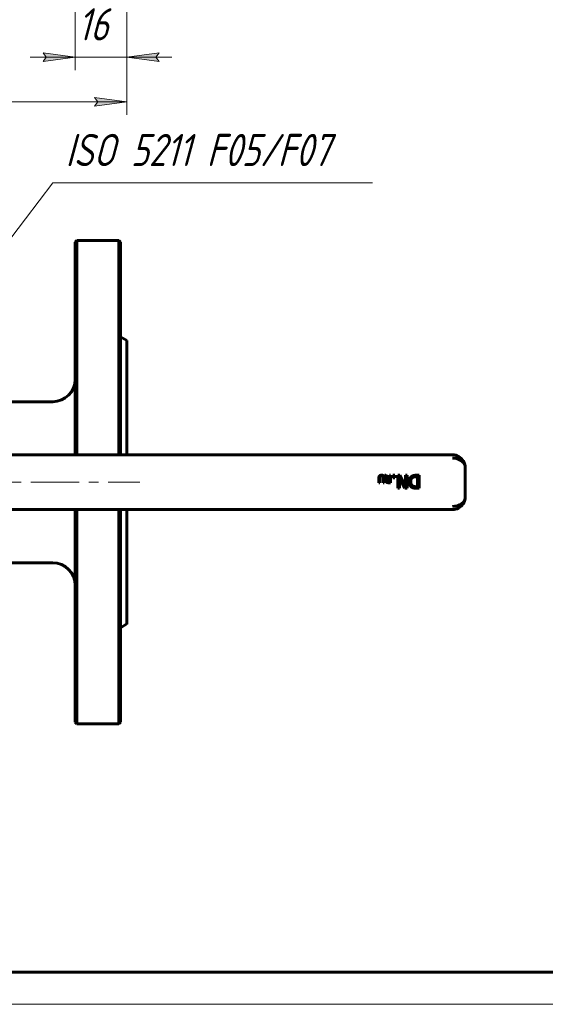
# Model space of a CAD drawing. Header units: millimetres. Extents: x 0 to 431, y 0 to 297.
# Tile 3 of 5: x 134 to 216, y 0 to 153. Entities that reach past the tile are written whole.
import ezdxf

# ---------------------------------------------------------------- set-up
doc = ezdxf.new("R2010")
doc.units = ezdxf.units.MM
for name, pattern in [('K5LT_AXLED', [12, 7.5, -1.5, 1.5, -1.5]), ('K5LT_BASIC', [0]), ('K5LT_THIN', [0])]:
    doc.linetypes.add(name, pattern=pattern)
doc.layers.add('Системный слой', color=7, linetype='Continuous')
doc.layers.add('Системный слой (1)', color=251, linetype='Continuous', true_color=0x6c6c6c)
doc.styles.add('KDIMTEXTSTYLE', font='txt', dxfattribs={"width": 0.96, "oblique": 15, "height": 5})
doc.styles.add('KTEXTSTYLE', font='txt', dxfattribs={"width": 0.96, "height": 5})
doc.dimstyles.new('KDIMSTYLE (0.50)', dxfattribs={"dimtxt": 5, "dimasz": 1, "dimexe": 2, "dimexo": 0, "dimgap": 1, "dimtad": 1, "dimlfac": 2, "dimtxsty": 'KDIMTEXTSTYLE', "dimsah": 1, "dimcen": 0, "dimdle": 1, "dimadec": 0, "dimazin": 0, "dimtfac": 0.667, "dimtmove": 0, "dimatfit": 3, "dimfxl": 1, "dimtvp": 1, "dimtolj": 1, "dimtzin": 0, "dimarcsym": 0})

# ---------------------------------------------------------------- blocks, each defined once
blk = doc.blocks.new('D0')
at = {"layer": 'Системный слой (1)'}
for points in [[(45.64, 139.41), (45.14, 140.07), (45.64, 140.73), (40.64, 140.07)], [(145.64, 139.41), (150.64, 140.07), (145.64, 140.73), (146.14, 140.07)]]:
    blk.add_hatch(color=7, dxfattribs=at).paths.add_polyline_path(points)
at = {"layer": 'Системный слой (1)', "color": 7, "linetype": 'K5LT_THIN', "lineweight": 18, "true_color": 0xffffff}
for p, q in [((40.64, 173.16), (40.64, 138.07)), ((150.64, 173.16), (150.64, 138.07)), ((40.64, 140.07), (45.64, 140.73)), ((45.64, 140.73), (45.14, 140.07)), ((146.14, 140.07), (145.64, 140.73)), ((145.64, 140.73), (150.64, 140.07)), ((45.64, 139.41), (40.64, 140.07)), ((40.64, 140.07), (150.64, 140.07)), ((45.14, 140.07), (45.64, 139.41)), ((150.64, 140.07), (145.64, 139.41)), ((145.64, 139.41), (146.14, 140.07))]:
    blk.add_line(p, q, dxfattribs=at)
blk.add_wipeout([(89.97, 141.07), (89.97, 148.45), (100.86, 148.45), (100.86, 141.07)]).dxf.layer = 'Системный слой (1)'
at = {"layer": 'Системный слой (1)', "color": 7, "insert": (89.97, 147.66), "char_height": 5, "attachment_point": 1, "style": 'KTEXTSTYLE'}
blk.add_mtext('\\fArial|b0|c204|p34;\\H5.0;\\W1.000;\\Q15;\\fGOST Type AU|b0|i0|c204|p34;\\Q15;\\W0.960;220', dxfattribs=at)
blk = doc.blocks.new('KDIMARROW_01')
at = {"layer": 'Системный слой'}
blk.add_hatch(color=0, dxfattribs=at).paths.add_polyline_path([(-5, -0.66), (0, 0), (-5, 0.66), (-4.5, 0)])
at = {"layer": 'Системный слой', "color": 0, "linetype": 'K5LT_THIN', "lineweight": 18}
for p, q in [((-4.5, 0), (-5, 0.66)), ((-5, 0.66), (0, 0)), ((0, 0), (-5, -0.66)), ((-5, -0.66), (-4.5, 0))]:
    blk.add_line(p, q, dxfattribs=at)
at = {"layer": 'Системный слой (1)', "color": 0, "linetype": 'K5LT_THIN', "lineweight": 18}
blk.add_line((293.99, 195.16), (293.49, 195.16), dxfattribs=at)
blk = doc.blocks.new('D1')
at = {"layer": 'Системный слой (1)', "color": 7, "linetype": 'K5LT_THIN', "lineweight": 18, "true_color": 0xffffff}
for p, q in [((142.64, 147.02), (135.64, 147.02)), ((137.64, 147.68), (138.14, 147.02)), ((138.14, 147.02), (137.64, 146.36)), ((137.64, 146.36), (142.64, 147.02)), ((142.64, 147.02), (150.64, 147.02)), ((150.64, 147.02), (155.64, 146.36)), ((150.64, 147.02), (157.64, 147.02)), ((155.14, 147.02), (155.64, 147.68)), ((155.64, 146.36), (155.14, 147.02))]:
    blk.add_line(p, q, dxfattribs=at)
blk.add_wipeout([(143.02, 148.02), (143.02, 155.4), (149.97, 155.4), (149.97, 148.02)]).dxf.layer = 'Системный слой (1)'
at = {"layer": 'Системный слой (1)'}
for points in [[(142.64, 147.02), (137.64, 147.68), (138.14, 147.02), (137.64, 146.36)], [(155.14, 147.02), (155.64, 147.68), (150.64, 147.02), (155.64, 146.36)]]:
    blk.add_hatch(color=7, dxfattribs=at).paths.add_polyline_path(points)
at = {"layer": 'Системный слой (1)', "color": 7, "linetype": 'K5LT_THIN', "lineweight": 18, "true_color": 0xffffff}
for p, q in [((150.64, 173.16), (150.64, 145.02)), ((142.64, 157.91), (142.64, 145.02)), ((142.64, 147.02), (137.64, 147.68)), ((155.64, 147.68), (150.64, 147.02))]:
    blk.add_line(p, q, dxfattribs=at)
at = {"layer": 'Системный слой (1)', "color": 7, "insert": (143.02, 154.61), "char_height": 5, "attachment_point": 1, "style": 'KTEXTSTYLE'}
blk.add_mtext('\\fArial|b0|c204|p34;\\H5.0;\\W1.000;\\Q15;\\fGOST Type AU|b0|i0|c204|p34;\\Q15;\\W0.960;16', dxfattribs=at)
blk = doc.blocks.new('U25')
at = {"layer": 'Системный слой (1)', "color": 143, "linetype": 'K5LT_BASIC', "lineweight": 60, "true_color": 0x33acca}
for p, q in [((149.39, 118.53), (149.39, 85.28)), ((149.39, 76.78), (149.39, 43.53))]:
    blk.add_line(p, q, dxfattribs=at)
blk = doc.blocks.new('U27')
at = {"layer": 'Системный слой (1)', "color": 143, "linetype": 'K5LT_BASIC', "lineweight": 60, "true_color": 0x33acca}
for p, q in [((149.64, 85.28), (149.64, 118.28)), ((149.64, 43.78), (149.64, 76.78))]:
    blk.add_line(p, q, dxfattribs=at)
blk = doc.blocks.new('U29')
at = {"layer": 'Системный слой (1)', "color": 143, "linetype": 'K5LT_BASIC', "lineweight": 60, "true_color": 0x33acca}
for p, q in [((150.64, 103.03), (150.64, 85.28)), ((150.64, 76.78), (150.64, 59.03))]:
    blk.add_line(p, q, dxfattribs=at)
blk = doc.blocks.new('U34')
at = {"layer": 'Системный слой (1)', "color": 143, "linetype": 'K5LT_BASIC', "lineweight": 60, "true_color": 0x33acca}
for p, q in [((142.64, 118.28), (142.64, 85.28)), ((142.64, 76.78), (142.64, 43.78))]:
    blk.add_line(p, q, dxfattribs=at)
blk = doc.blocks.new('U35')
at = {"layer": 'Системный слой (1)', "color": 143, "linetype": 'K5LT_BASIC', "lineweight": 60, "true_color": 0x33acca}
for p, q in [((142.89, 85.28), (142.89, 118.53)), ((142.89, 43.53), (142.89, 76.78))]:
    blk.add_line(p, q, dxfattribs=at)
blk = doc.blocks.new('U43')
at = {"layer": 'Системный слой (1)'}
blk.add_hatch(color=7, dxfattribs=at).paths.add_polyline_path([(111.92, 91.66), (115.47, 95.25), (114.64, 95.25), (114.42, 96.04)])
at = {"layer": 'Системный слой (1)', "color": 7, "linetype": 'K5LT_THIN', "lineweight": 18, "true_color": 0xffffff}
for p, q in [((139.14, 127.51), (111.92, 91.66)), ((139.14, 127.51), (188.75, 127.51)), ((111.92, 91.66), (114.42, 96.04)), ((115.47, 95.25), (111.92, 91.66)), ((114.42, 96.04), (114.64, 95.25)), ((114.64, 95.25), (115.47, 95.25))]:
    blk.add_line(p, q, dxfattribs=at)
at = {"layer": 'Системный слой (1)', "color": 7, "insert": (141.14, 135.1), "char_height": 5, "attachment_point": 1, "style": 'KTEXTSTYLE'}
blk.add_mtext('\\fArial|b0|c204|p34;\\H5.0;\\W1.000;\\Q15;\\fGOST Type AU|b0|i0|c204|p34;\\Q15;\\W0.960;ISO 5211 F05/F07', dxfattribs=at)
blk = doc.blocks.new('U44')
at = {"color": 143, "linetype": 'K5LT_BASIC', "lineweight": 60, "true_color": 0x33acca}
blk.add_line((415, 5), (20, 5), dxfattribs=at)
at = {"color": 7, "linetype": 'K5LT_THIN', "lineweight": 18, "true_color": 0xffffff}
blk.add_line((420, 0), (0, 0), dxfattribs=at)

msp = doc.modelspace()

# ---------------------------------------------------------------- linework, layer by layer
at = {"layer": 'Системный слой (1)', "color": 143, "linetype": 'K5LT_BASIC', "lineweight": 60, "true_color": 0x33acca}
for p, q in [((142.6379, 118.2816), (142.8879, 118.5316)), ((142.8879, 118.5316), (149.3879, 118.5316)), ((149.6379, 118.2816), (149.3879, 118.5316)), ((150.6379, 103.0316), (149.6379, 103.609)), ((129.2379, 93.5316), (139.1379, 93.5316)), ((134.8997, 85.2816), (126.4536, 85.2816)), ((135.6497, 85.2816), (134.8997, 85.2816)), ((201.1388, 85.2816), (135.6497, 85.2816)), ((203.1388, 78.7816), (203.1388, 83.2816)), ((189.7269, 80.9619), (189.7269, 81.6795)), ((189.8797, 81.6832), (189.8797, 80.9619)), ((190.4063, 80.9619), (190.4063, 81.6795)), ((190.5591, 81.6795), (190.5591, 80.9619)), ((191.0456, 81.6115), (190.6365, 82.1119)), ((190.6365, 82.1119), (190.835, 82.1119)), ((190.835, 82.1119), (191.1984, 81.6544)), ((191.1984, 81.6544), (191.3736, 81.6544)), ((191.2217, 81.0943), (191.3736, 81.0943)), ((191.3736, 81.5267), (191.2394, 81.5267)), ((191.3736, 81.6544), (191.3736, 82.1119)), ((191.3736, 82.1119), (191.5264, 82.1119)), ((191.3736, 81.0943), (191.3736, 81.5267)), ((191.5264, 82.1119), (191.5264, 80.9619)), ((191.9006, 82.1119), (192.2215, 82.1119)), ((191.9006, 81.7294), (191.9006, 82.1119)), ((192.2215, 81.7294), (191.9006, 81.7294)), ((192.2215, 82.1119), (192.2215, 81.7294)), ((192.6786, 80.1119), (192.6786, 82.1119)), ((192.6786, 82.1119), (192.9768, 82.1119)), ((192.9266, 81.6954), (192.9266, 80.1119)), ((193.7321, 80.1119), (192.9266, 81.6954)), ((192.9768, 82.1119), (193.8617, 80.3875)), ((193.8617, 82.1119), (194.1097, 82.1119)), ((193.8617, 80.3875), (193.8617, 82.1119)), ((194.1097, 82.1119), (194.1097, 80.1119)), ((195.7094, 81.8818), (195.5068, 81.8818)), ((195.5149, 82.1119), (195.9752, 82.1119)), ((195.7094, 80.3421), (195.7094, 81.8818)), ((195.9752, 82.1119), (195.9752, 80.1119)), ((189.8797, 80.9619), (189.7269, 80.9619)), ((190.5591, 80.9619), (190.4063, 80.9619)), ((191.5264, 80.9619), (191.2301, 80.9619)), ((192.9266, 80.1119), (192.6786, 80.1119)), ((194.1097, 80.1119), (193.7321, 80.1119)), ((195.5068, 80.3421), (195.7094, 80.3421)), ((195.9752, 80.1119), (195.5198, 80.1119)), ((126.4536, 76.7816), (134.8997, 76.7816)), ((134.8997, 76.7816), (135.6497, 76.7816)), ((135.6497, 76.7816), (201.1388, 76.7816)), ((129.2379, 68.5316), (139.1379, 68.5316)), ((150.6379, 59.0316), (149.6379, 58.4543)), ((142.6379, 43.7816), (142.8879, 43.5316)), ((142.8879, 43.5316), (149.3879, 43.5316)), ((149.6379, 43.7816), (149.3879, 43.5316))]:
    msp.add_line(p, q, dxfattribs=at)
at = {"layer": 'Системный слой (1)', "color": 30, "linetype": 'K5LT_AXLED', "lineweight": 18, "true_color": 0xff8000}
msp.add_line((123.7379, 81.0316), (152.6379, 81.0316), dxfattribs=at)
at = {"layer": 'Системный слой (1)', "color": 143, "linetype": 'K5LT_BASIC', "lineweight": 60, "true_color": 0x33acca}
for centre, radius, start, end in [((139.1379, 97.0316), 3.5, 270, 0), ((201.1388, 83.2816), 2, 30.619869, 90), ((201.1388, 78.7816), 2, 270, 327.202045), ((139.1379, 65.0316), 3.5, 0, 90)]:
    msp.add_arc(centre, radius, start, end, dxfattribs=at)
for centre, major_axis, start_param, end_param in [((201.1388, 83.2816), (-2, 0), 3.14159265, 4.71238898), ((201.1388, 78.7816), (2, 0), 4.71238898, 6.28318531)]:
    msp.add_ellipse(centre, major_axis=major_axis, ratio=0.75, start_param=start_param, end_param=end_param, dxfattribs=at)
for points, knots in [([(202.8192, 84.3647), (202.8318, 84.3451), (202.844, 84.3253), (202.8819, 84.2613), (202.9061, 84.2167), (202.9637, 84.1003), (202.9944, 84.0278), (203.0231, 83.9478), (203.0255, 83.9411), (203.0323, 83.9214), (203.0367, 83.9084), (203.0422, 83.8913), (203.0436, 83.887), (203.0463, 83.8786), (203.0476, 83.8744), (203.0502, 83.866), (203.0514, 83.8619), (203.0552, 83.8496), (203.0576, 83.8414), (203.0647, 83.8168), (203.0692, 83.8004), (203.0821, 83.7512), (203.0898, 83.7185), (203.1104, 83.6201), (203.1207, 83.5545), (203.1351, 83.4197), (203.1388, 83.3505), (203.1388, 83.2816)], [0.2656492, 0.2656492, 0.2656492, 0.2656492, 1.59389521, 1.59389521, 4.51603643, 4.51603643, 9.11603643, 9.11603643, 9.54018163, 9.54018163, 10.35019794, 10.35019794, 10.61396977, 10.61396977, 10.87774161, 10.87774161, 11.13339813, 11.13339813, 11.64471117, 11.64471117, 12.66327953, 12.66327953, 14.69230081, 14.69230081, 18.73411232, 18.73411232, 23, 23, 23, 23]), ([(202.8591, 84.2998), (202.8717, 84.2784), (202.8838, 84.2568), (202.919, 84.1916), (202.9408, 84.1476), (202.9654, 84.0928), (202.9699, 84.0826), (202.9785, 84.0626), (202.9827, 84.0527), (202.9904, 84.0339), (202.994, 84.025), (203.0008, 84.0079), (203.0039, 83.9997), (203.0099, 83.9841), (203.0127, 83.9766), (203.0179, 83.9624), (203.0203, 83.9556), (203.0249, 83.9426), (203.0271, 83.9364), (203.0312, 83.9246), (203.0331, 83.919), (203.0367, 83.9083), (203.0384, 83.9031), (203.0417, 83.8929), (203.0433, 83.8878), (203.0463, 83.8785), (203.0476, 83.8744), (203.0501, 83.8661), (203.0514, 83.862), (203.0552, 83.8495), (203.0576, 83.8412), (203.0648, 83.8163), (203.0694, 83.7997), (203.0824, 83.75), (203.0902, 83.7167), (203.1109, 83.6171), (203.1213, 83.5507), (203.1353, 83.4165), (203.1388, 83.3489), (203.1388, 83.2816)], [0.30339649, 0.30339649, 0.30339649, 0.30339649, 1.82037896, 1.82037896, 4.85434388, 4.85434388, 5.54971878, 5.54971878, 6.21508116, 6.21508116, 6.81995605, 6.81995605, 7.36984231, 7.36984231, 7.86973892, 7.86973892, 8.32419037, 8.32419037, 8.73732806, 8.73732806, 9.11290778, 9.11290778, 9.45434388, 9.45434388, 9.79577999, 9.79577999, 10.06858593, 10.06858593, 10.34572251, 10.34572251, 10.89566504, 10.89566504, 11.99555008, 11.99555008, 14.18665884, 14.18665884, 18.55155355, 18.55155355, 23, 23, 23, 23]), ([(202.8193, 77.6987), (202.8319, 77.7184), (202.8441, 77.7382), (202.8821, 77.8023), (202.9064, 77.847), (202.964, 77.9635), (202.9947, 78.036), (203.0232, 78.1157), (203.0255, 78.1222), (203.0323, 78.1417), (203.0366, 78.1547), (203.0422, 78.172), (203.0436, 78.1762), (203.0463, 78.1847), (203.0476, 78.1889), (203.0502, 78.1972), (203.0514, 78.2013), (203.0552, 78.2137), (203.0576, 78.2219), (203.0647, 78.2465), (203.0692, 78.2629), (203.0821, 78.312), (203.0898, 78.3448), (203.1104, 78.4431), (203.1207, 78.5087), (203.1351, 78.6436), (203.1388, 78.7128), (203.1388, 78.7816)], [0.26619883, 0.26619883, 0.26619883, 0.26619883, 1.59719298, 1.59719298, 4.5253801, 4.5253801, 9.1253801, 9.1253801, 9.53215834, 9.53215834, 10.34836394, 10.34836394, 10.61217485, 10.61217485, 10.87598576, 10.87598576, 11.13168016, 11.13168016, 11.64306895, 11.64306895, 12.66178823, 12.66178823, 14.69111011, 14.69111011, 18.73352044, 18.73352044, 23, 23, 23, 23])]:
    msp.add_open_spline(points, degree=3, knots=knots, dxfattribs=at)
for points in [[(189.7269, 81.6795), (189.7269, 81.7997), (189.7754, 81.9712), (189.8369, 82.0299)], [(189.8369, 82.0299), (189.8918, 82.084), (190.0372, 82.1362), (190.1435, 82.1362)], [(189.9291, 81.9116), (189.9002, 81.8678), (189.8797, 81.7606), (189.8797, 81.6832)], [(190.1435, 82.0057), (190.0717, 82.0057), (189.9599, 81.9582), (189.9291, 81.9116)], [(190.1435, 82.1362), (190.245, 82.1362), (190.396, 82.083), (190.4491, 82.0299)], [(190.3569, 81.9116), (190.3261, 81.9582), (190.2199, 82.0057), (190.1435, 82.0057)], [(190.4063, 81.6795), (190.4063, 81.7597), (190.3858, 81.8678), (190.3569, 81.9116)], [(190.4491, 82.0299), (190.5097, 81.9703), (190.5591, 81.8025), (190.5591, 81.6795)], [(190.807, 81.2741), (190.807, 81.3999), (190.9356, 81.5705), (191.0456, 81.6115)], [(190.9375, 81.0225), (190.8769, 81.0616), (190.807, 81.1837), (190.807, 81.2741)], [(191.2301, 80.9619), (191.1313, 80.9619), (190.998, 80.9834), (190.9375, 81.0225)], [(191.0316, 81.467), (190.998, 81.4353), (190.9664, 81.3459), (190.9664, 81.2862)], [(190.9664, 81.2862), (190.9664, 81.2359), (191.0018, 81.1586), (191.039, 81.1334)], [(191.2394, 81.5267), (191.1732, 81.5267), (191.0679, 81.5034), (191.0316, 81.467)], [(191.039, 81.1334), (191.0717, 81.112), (191.1583, 81.0943), (191.2217, 81.0943)], [(194.3982, 81.1135), (194.3982, 81.3875), (194.6202, 81.8283), (194.8066, 81.9515)], [(194.8034, 80.2708), (194.6105, 80.3988), (194.3982, 80.8218), (194.3982, 81.1135)], [(194.9541, 81.7489), (194.8147, 81.6549), (194.6754, 81.3437), (194.6754, 81.1103)], [(194.6754, 81.1103), (194.6754, 80.8802), (194.8277, 80.5544), (194.9784, 80.462)], [(194.8066, 81.9515), (194.959, 82.0471), (195.2718, 82.1119), (195.5149, 82.1119)], [(195.5068, 81.8818), (195.3301, 81.8818), (195.0627, 81.8251), (194.9541, 81.7489)], [(195.5198, 80.1119), (195.2378, 80.1119), (194.9168, 80.1962), (194.8034, 80.2708)], [(194.9784, 80.462), (195.0854, 80.3988), (195.3269, 80.3421), (195.5068, 80.3421)]]:
    msp.add_open_spline(points, degree=2, dxfattribs=at)

# ---------------------------------------------------------------- block references
at = {"layer": 'Системный слой (1)'}
for name in ['U43', 'U34', 'U35', 'U25', 'U27', 'U29']:
    msp.add_blockref(name, (0, 0), dxfattribs=at)

# ---------------------------------------------------------------- dimensions: what is measured, and where the dimension line sits
at = {"layer": 'Системный слой (1)', "color": 7}
dim = msp.add_linear_dim(base=(40.6379, 140.0679), p1=(150.6379, 173.1592), p2=(40.6379, 173.1592), dimstyle='KDIMSTYLE (0.50)', override={"dimexo": 0, "dimpost": '\\fGOST Type AU|b0|c204|p34;\\H5.0;\\W0.960;\\Q15;<>', "dimblk1": 'KDIMARROW_01', "dimblk2": 'KDIMARROW_01', "dimse1": 0, "dimse2": 0, "dimclrt": 7, "dimtol": 1, "dimtp": 0, "dimtm": 0, "dimtdec": 5, "dimtolj": 1}, dxfattribs=at)
dim.commit()
dim.dimension.update_dxf_attribs({"geometry": 'D0', "text_midpoint": (95.6379, 140.0679), "dimtype": 160})

# ---------------------------------------------------------------- next in the draw order: dimensions: what is measured, and where the dimension line sits
dim = msp.add_linear_dim(base=(142.6379, 147.02), p1=(150.6379, 173.1592), p2=(142.6379, 157.9092), dimstyle='KDIMSTYLE (0.50)', override={"dimexo": 0, "dimpost": '\\fGOST Type AU|b0|c204|p34;\\H5.0;\\W0.960;\\Q15;<>', "dimblk1": 'KDIMARROW_01', "dimblk2": 'KDIMARROW_01', "dimse1": 0, "dimse2": 0, "dimclrt": 7, "dimtol": 1, "dimtp": 0, "dimtm": 0, "dimtdec": 5, "dimtolj": 1}, dxfattribs=at)
dim.commit()
dim.dimension.update_dxf_attribs({"geometry": 'D1', "text_midpoint": (146.6379, 147.02), "dimtype": 160})

# ---------------------------------------------------------------- next in the draw order: block references
msp.add_blockref('U44', (0, 0))

doc.saveas('drawing.dxf')
